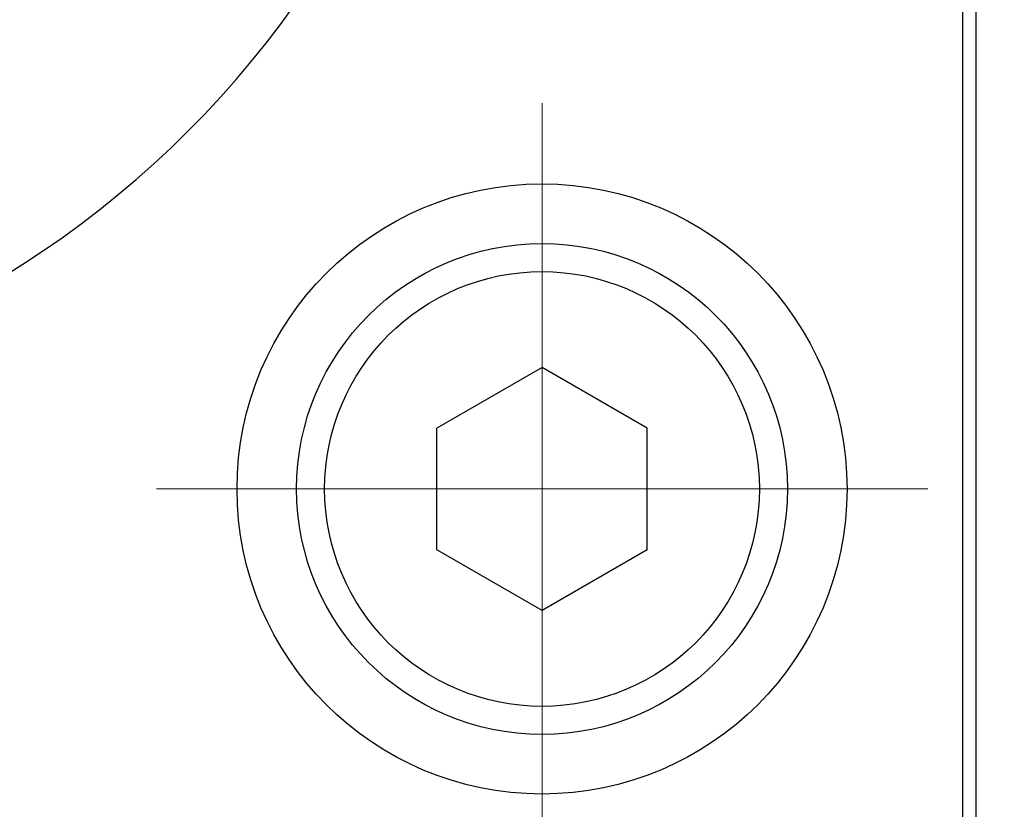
# Model space of a CAD drawing. Header units: millimetres. Extents: x 0 to 1300, y 0 to 891.
# Tile 29 of 146: x 607 to 621, y 258 to 269. Entities that reach past the tile are written whole.
import ezdxf

# ---------------------------------------------------------------- set-up
doc = ezdxf.new("R2010")
doc.units = ezdxf.units.MM
doc.header["$LTSCALE"] = 0.545669
doc.linetypes.add('CENTER', pattern=[50.8, 31.75, -6.35, 6.35, -6.35])
doc.layers.add('NoLayerName_001', color=7, linetype='Continuous')

# ---------------------------------------------------------------- blocks, each defined once
blk = doc.blocks.new('DIM_0003')
at = {"color": 3, "linetype": 'Continuous', "lineweight": 13}
blk.add_arc((60.066, 60.917), 60.066, 345, 255, dxfattribs=at)

msp = doc.modelspace()

# ---------------------------------------------------------------- linework, layer by layer
at = {"layer": 'NoLayerName_001', "color": 110, "linetype": 'Continuous', "lineweight": 25}
for p, q in [((620.29364849, 257.59850947), (620.29364849, 297.98250947)), ((620.10164849, 257.79050947), (620.10164849, 297.79050947))]:
    msp.add_line(p, q, dxfattribs=at)
at = {"layer": 'NoLayerName_001', "color": 7, "linetype": 'Continuous', "lineweight": 25}
for p, q in [((620.10164849, 257.83869533), (620.10164849, 297.74232361)), ((614.10164849, 264.52256028), (612.60164849, 263.65653488)), ((615.60164849, 263.65653488), (614.10164849, 264.52256028)), ((612.60164849, 261.92448407), (612.60164849, 263.65653488)), ((615.60164849, 261.92448407), (615.60164849, 263.65653488)), ((614.10164849, 261.05845867), (612.60164849, 261.92448407)), ((615.60164849, 261.92448407), (614.10164849, 261.05845867))]:
    msp.add_line(p, q, dxfattribs=at)
at = {"layer": 'NoLayerName_001', "color": 110, "linetype": 'CENTER', "lineweight": 13}
for p, q in [((614.10164849, 268.29050947), (614.10164849, 257.29050947)), ((619.60164849, 262.79050947), (608.60164849, 262.79050947))]:
    msp.add_line(p, q, dxfattribs=at)
at = {"layer": 'NoLayerName_001', "color": 110, "linetype": 'Continuous', "lineweight": 25}
msp.add_circle((614.10164849, 262.79050947), 4.35, dxfattribs=at)
at = {"layer": 'NoLayerName_001', "color": 7, "linetype": 'Continuous', "lineweight": 25}
for radius in [3.5, 3.1]:
    msp.add_circle((614.10164849, 262.79050947), radius, dxfattribs=at)
at = {"layer": 'NoLayerName_001', "color": 60, "linetype": 'Continuous', "lineweight": 25}
msp.add_arc((599.15164849, 277.79050947), 14, 270, 90, dxfattribs=at)

# ---------------------------------------------------------------- block references
at = {"layer": 'NoLayerName_001', "color": 3, "linetype": 'Continuous', "lineweight": 13}
msp.add_blockref('DIM_0003', (539.03552246, 216.87330627), dxfattribs=at)

doc.saveas('drawing.dxf')
